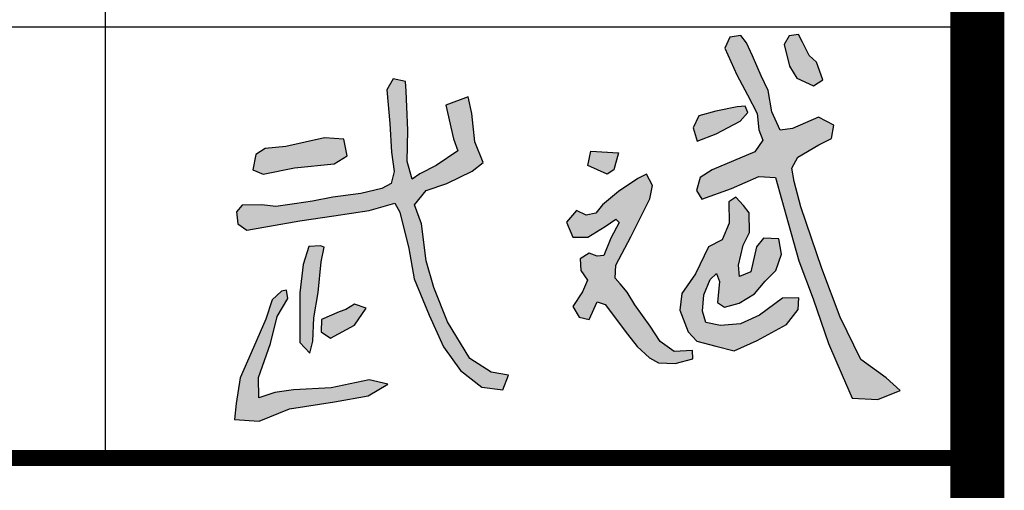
# Model space of a CAD drawing. Extents: x 499396 to 499732, y 3804753 to 3804872.
# Tile 30 of 41: x 499726.57 to 499730.22, y 3804774.26 to 3804776. Entities that reach past the tile are written whole.
import ezdxf

# ---------------------------------------------------------------- set-up
doc = ezdxf.new("R2010")
doc.units = 0
doc.layers.get('0').update_dxf_attribs({"linetype": 'CONTINUOUS'})
doc.layers.add('PUB_TITLE', color=4, linetype='CONTINUOUS')

# ---------------------------------------------------------------- blocks, each defined once
blk = doc.blocks.new('武斌')
h = blk.add_hatch(color=3)
h.paths.add_polyline_path([(2274.1, -164.1), (2238.2, -126.9), (2205, -148.2), (2207.7, -246.4), (2174.5, -323.4), (2110.7, -356.5), (2050.9, -481.7), (1988.5, -572), (1977.9, -650.3), (2016.4, -749.8), (2057.6, -793.6), (2145.2, -816.2), (2230, -838), (2336.5, -789.6), (2473.3, -715.3), (2526.4, -646.3), (2530.4, -593.2), (2454.7, -594.5), (2347.1, -672.8), (2259.5, -712.6), (2166.5, -720.6), (2098.8, -706), (2084.1, -654.2), (2089.5, -578.6), (2118.7, -506.9), (2149.2, -479.1), (2162.5, -517.5), (2153.2, -614.4), (2185.1, -635.7), (2252.8, -617.1), (2324.5, -573.3), (2373.7, -514.9), (2424.2, -465.8), (2449.4, -390.1), (2437.4, -319.8), (2365.7, -315.8), (2333.8, -357), (2307.3, -472.4), (2255.5, -493.7), (2250.2, -441.9), (2271.4, -349), (2302, -289.3), (2299.3, -199)])
h.paths.add_polyline_path([(2260.8, 622.8), (2209.8, 614.3), (2187.5, 564.5), (2242.7, 440.3), (2292.6, 348.5), (2337.2, 261.5), (2344.7, 186.1), (2363.8, 138.4), (2326.6, 83.2), (2128.1, 0.2), (2073.3, -34.4), (2055.4, -95.1), (2080.4, -135.6), (2217.5, -85.6), (2345.1, -30.8), (2421.4, -34.4), (2480.7, -245.6), (2529.9, -420.7), (2597, -597.5), (2667.1, -804.7), (2731.2, -951), (2777.6, -1057), (2895.8, -1063.7), (2999.5, -1021.1), (2935.5, -963.2), (2816.6, -877.8), (2722, -682.8), (2636.6, -457.3), (2539.9, -171.2), (2507.8, -53.6), (2497.1, 8.4), (2525, 59.8), (2623.4, 115.4), (2681.2, 145.3), (2691.9, 207.3), (2621.3, 243.7), (2501.4, 192.4), (2443.6, 183.8), (2405.1, 269.3), (2388, 367.7), (2355.9, 436.2), (2315.2, 528.1), (2288, 588.1)])
h.paths.add_polyline_path([(2577.7, 530.5), (2546.5, 591), (2528.2, 626.5), (2485.9, 620.6), (2461.3, 580.9), (2486.9, 480.6), (2520, 424.8), (2597.6, 389.9), (2641.1, 417.3), (2611.8, 498.6)])
h.paths.add_polyline_path([(2245, 292.3), (2145.3, 271.9), (2066, 250.3), (2039.6, 195.1), (2058.8, 133.9), (2146.5, 167.5), (2258.2, 226.3), (2293, 265.9), (2281, 295.9)])
h.paths.add_polyline_path([(1545, -209), (1500.2, -187.3), (1453.3, -241.6), (1482.5, -310.8), (1552.5, -311.5), (1632, -262.6), (1682.2, -228.7), (1697.8, -244.3), (1658.4, -316.2), (1626.1, -396.5), (1594.9, -399.6), (1558.3, -385.9), (1516.3, -412.5), (1520.1, -465.8), (1549.9, -510.8), (1527.8, -564.1), (1482.1, -632.2), (1511.8, -682.4), (1557.6, -692.3), (1595.7, -610.8), (1632.3, -623), (1735.3, -760.5), (1781.2, -817.8), (1837.8, -871), (1879.6, -893.9), (1956.5, -895.9), (2038.7, -875.7), (2037.3, -836.7), (1951.7, -840.7), (1887, -794.9), (1840.5, -723.5), (1769.8, -624.5), (1735, -567), (1701.7, -526.9), (1679, -501.2), (1681.2, -441.5), (1751.9, -309.9), (1805.2, -202.3), (1839, -133.9), (1852.4, -71.7), (1824.6, -19.7), (1783.4, -39.1), (1693.8, -99.5), (1620, -161.2), (1589.8, -199.9)])
h.paths.add_polyline_path([(1641, -19.2), (1552.6, 20.1), (1566.3, 86.8), (1694, 79), (1672.4, 0.5)])
h.paths.add_polyline_path([(132.2, -561.6), (88.9, -601.8), (59.5, -691.5), (-8, -847.1), (-58.6, -963.7), (-77.3, -1082.5), (-85.2, -1155.7), (29.6, -1163.7), (170.1, -1106.3), (378, -1074.6), (534.4, -1046.9), (625.5, -991.6), (538.4, -971.8), (362.2, -1009.4), (188, -1019.2), (100.9, -1031.1), (27.6, -1054.9), (25.6, -961.9), (81.1, -803.6), (112.7, -679), (162.2, -595.9), (156.3, -556.4)])
h.paths.add_polyline_path([(399.2, -657.3), (317.8, -693.2), (317, -750.1), (359, -778.9), (470.1, -718.6), (524.4, -640.7), (470.1, -621.5), (429.9, -646)], flags=17)
h.paths.add_polyline_path([(312.8, -352), (259.1, -354.5), (233, -438), (218, -569.1), (216.7, -719.9), (216.7, -799.7), (264.1, -849.5), (277.8, -793.4), (282.8, -685), (302.8, -567.9), (316.5, -425.8), (330.2, -358.5)], flags=17)
h.paths.add_polyline_path([(41.9, -161.6), (-49.7, -163), (-76.3, -194.5), (-70, -249.1), (-28.7, -278.4), (76.9, -260.9), (216.9, -235.8), (374.5, -212.5), (539.1, -188.6), (657.2, -154.7), (680.4, -195.5), (722.6, -364.1), (746.7, -504.7), (817, -673.4), (883.4, -820), (961.7, -928.4), (1060.2, -1006.7), (1158.7, -1018.8), (1184.8, -950.5), (1104.4, -936.4), (1006, -874.2), (901.4, -703.5), (839.2, -544.9), (803, -420.4), (780.9, -249.7), (748.7, -161.3), (803, -95.1), (898, -62.2), (1016.5, -5.8), (1067.3, 33.6), (1029.2, 129.5), (1015.1, 261.9), (996.8, 338), (893.8, 300), (929.1, 143.5), (950.2, 88.6), (848.7, 20.9), (773.9, -18.5), (737.3, -42.5), (714.7, 39.3), (717.5, 184.4), (713.3, 292.9), (710.5, 364.8), (707.6, 409.9), (649.8, 421.2), (620.2, 370.4), (634.3, 215.4), (642.8, 81.5), (654, -7.2), (641.3, -62.2), (597.6, -86.2), (500.3, -108.7), (370.6, -127), (276.1, -145.4), (192.8, -156.6), (106.8, -169.3)])
h.paths.add_polyline_path([(48.2, -19.3), (192.8, 9.6), (376.1, 28.9), (437.1, 65.8), (421.1, 142.9), (331.1, 149.3), (152.7, 109.2), (56.2, 99.6), (12.9, 70.7), (0, 0)], flags=17)
for points in [[(2260.8, 622.8), (2209.8, 614.3), (2187.5, 564.5), (2242.7, 440.3), (2292.6, 348.5), (2337.2, 261.5), (2344.7, 186.1), (2363.8, 138.4), (2326.6, 83.2), (2128.1, 0.2), (2073.3, -34.4), (2055.4, -95.1), (2080.4, -135.6), (2217.5, -85.6), (2345.1, -30.8), (2421.4, -34.4), (2480.7, -245.6), (2529.9, -420.7), (2597, -597.5), (2667.1, -804.7), (2731.2, -951), (2777.6, -1057), (2895.8, -1063.7), (2999.5, -1021.1), (2935.5, -963.2), (2816.6, -877.8), (2722, -682.8), (2636.6, -457.3), (2539.9, -171.2), (2507.8, -53.6), (2497.1, 8.4), (2525, 59.8), (2623.4, 115.4), (2681.2, 145.3), (2691.9, 207.3), (2621.3, 243.7), (2501.4, 192.4), (2443.6, 183.8), (2405.1, 269.3), (2388, 367.7), (2355.9, 436.2), (2315.2, 528.1), (2288, 588.1)], [(2577.7, 530.5), (2546.5, 591), (2528.2, 626.5), (2485.9, 620.6), (2461.3, 580.9), (2486.9, 480.6), (2520, 424.8), (2597.6, 389.9), (2641.1, 417.3), (2611.8, 498.6)], [(41.9, -161.6), (-49.7, -163), (-76.3, -194.5), (-70, -249.1), (-28.7, -278.4), (76.9, -260.9), (216.9, -235.8), (374.5, -212.5), (539.1, -188.6), (657.2, -154.7), (680.4, -195.5), (722.6, -364.1), (746.7, -504.7), (817, -673.4), (883.4, -820), (961.7, -928.4), (1060.2, -1006.7), (1158.7, -1018.8), (1184.8, -950.5), (1104.4, -936.4), (1006, -874.2), (901.4, -703.5), (839.2, -544.9), (803, -420.4), (780.9, -249.7), (748.7, -161.3), (803, -95.1), (898, -62.2), (1016.5, -5.8), (1067.3, 33.6), (1029.2, 129.5), (1015.1, 261.9), (996.8, 338), (893.8, 300), (929.1, 143.5), (950.2, 88.6), (848.7, 20.9), (773.9, -18.5), (737.3, -42.5), (714.7, 39.3), (717.5, 184.4), (713.3, 292.9), (710.5, 364.8), (707.6, 409.9), (649.8, 421.2), (620.2, 370.4), (634.3, 215.4), (642.8, 81.5), (654, -7.2), (641.3, -62.2), (597.6, -86.2), (500.3, -108.7), (370.6, -127), (276.1, -145.4), (192.8, -156.6), (106.8, -169.3)], [(2245, 292.3), (2145.3, 271.9), (2066, 250.3), (2039.6, 195.1), (2058.8, 133.9), (2146.5, 167.5), (2258.2, 226.3), (2293, 265.9), (2281, 295.9)], [(48.2, -19.3), (192.8, 9.6), (376.1, 28.9), (437.1, 65.8), (421.1, 142.9), (331.1, 149.3), (152.7, 109.2), (56.2, 99.6), (12.9, 70.7), (0, 0), (48.2, -19.3)], [(1641, -19.2), (1552.6, 20.1), (1566.3, 86.8), (1694, 79), (1672.4, 0.5)], [(1545, -209), (1500.2, -187.3), (1453.3, -241.6), (1482.5, -310.8), (1552.5, -311.5), (1632, -262.6), (1682.2, -228.7), (1697.8, -244.3), (1658.4, -316.2), (1626.1, -396.5), (1594.9, -399.6), (1558.3, -385.9), (1516.3, -412.5), (1520.1, -465.8), (1549.9, -510.8), (1527.8, -564.1), (1482.1, -632.2), (1511.8, -682.4), (1557.6, -692.3), (1595.7, -610.8), (1632.3, -623), (1735.3, -760.5), (1781.2, -817.8), (1837.8, -871), (1879.6, -893.9), (1956.5, -895.9), (2038.7, -875.7), (2037.3, -836.7), (1951.7, -840.7), (1887, -794.9), (1840.5, -723.5), (1769.8, -624.5), (1735, -567), (1701.7, -526.9), (1679, -501.2), (1681.2, -441.5), (1751.9, -309.9), (1805.2, -202.3), (1839, -133.9), (1852.4, -71.7), (1824.6, -19.7), (1783.4, -39.1), (1693.8, -99.5), (1620, -161.2), (1589.8, -199.9)], [(2274.1, -164.1), (2238.2, -126.9), (2205, -148.2), (2207.7, -246.4), (2174.5, -323.4), (2110.7, -356.5), (2050.9, -481.7), (1988.5, -572), (1977.9, -650.3), (2016.4, -749.8), (2057.6, -793.6), (2145.2, -816.2), (2230, -838), (2336.5, -789.6), (2473.3, -715.3), (2526.4, -646.3), (2530.4, -593.2), (2454.7, -594.5), (2347.1, -672.8), (2259.5, -712.6), (2166.5, -720.6), (2098.8, -706), (2084.1, -654.2), (2089.5, -578.6), (2118.7, -506.9), (2149.2, -479.1), (2162.5, -517.5), (2153.2, -614.4), (2185.1, -635.7), (2252.8, -617.1), (2324.5, -573.3), (2373.7, -514.9), (2424.2, -465.8), (2449.4, -390.1), (2437.4, -319.8), (2365.7, -315.8), (2333.8, -357), (2307.3, -472.4), (2255.5, -493.7), (2250.2, -441.9), (2271.4, -349), (2302, -289.3), (2299.3, -199)], [(312.8, -352), (259.1, -354.5), (233, -438), (218, -569.1), (216.7, -719.9), (216.7, -799.7), (264.1, -849.5), (277.8, -793.4), (282.8, -685), (302.8, -567.9), (316.5, -425.8), (330.2, -358.5)], [(132.2, -561.6), (88.9, -601.8), (59.5, -691.5), (-8, -847.1), (-58.6, -963.7), (-77.3, -1082.5), (-85.2, -1155.7), (29.6, -1163.7), (170.1, -1106.3), (378, -1074.6), (534.4, -1046.9), (625.5, -991.6), (538.4, -971.8), (362.2, -1009.4), (188, -1019.2), (100.9, -1031.1), (27.6, -1054.9), (25.6, -961.9), (81.1, -803.6), (112.7, -679), (162.2, -595.9), (156.3, -556.4)], [(399.2, -657.3), (317.8, -693.2), (317, -750.1), (359, -778.9), (470.1, -718.6), (524.4, -640.7), (470.1, -621.5), (429.9, -646)]]:
    blk.add_lwpolyline(points, close=True)
blk = doc.blocks.new('wrtgtg')
at = {"color": 4}
blk.add_line((7804.3, -4841.2), (7804.3, 52558.8), dxfattribs=at)
at = {"layer": 'PUB_TITLE'}
for p, q in [((7804.3, -4841.2), (7804.3, 52558.8)), ((6186.5, 4748.4), (6186.5, 9558.8)), ((2204.3, 5558.8), (7804.3, 5558.8)), ((2204.3, 4758.8), (7804.3, 4758.8)), ((2204.3, 4758.8), (7804.3, 4758.8))]:
    blk.add_line(p, q, dxfattribs=at)
at = {"layer": 'PUB_TITLE', "const_width": 100}
blk.add_lwpolyline([(-72795.7, -4841.2), (7804.3, -4841.2), (7804.3, 52558.8), (-72795.7, 52558.8)], close=True, dxfattribs=at)
at = {"layer": 'PUB_TITLE', "const_width": 29.7}
blk.add_lwpolyline([(2204.3, 4758.8), (7804.3, 4758.8)], dxfattribs=at)
at = {"xscale": 0.4004353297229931, "yscale": 0.4004353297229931, "zscale": 0.4004353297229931}
blk.add_blockref('武斌', (6459.9, 5293.2), dxfattribs=at)

msp = doc.modelspace()

# ---------------------------------------------------------------- block references
at = {"xscale": 0.002, "yscale": 0.002, "zscale": 0.002}
msp.add_blockref('wrtgtg', (499714.5114, 3804764.8589), dxfattribs=at)

doc.saveas('drawing.dxf')
